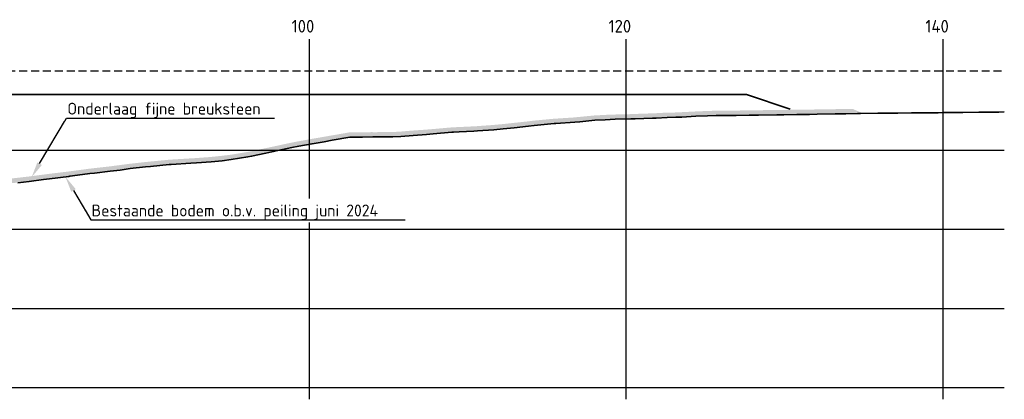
# Model space of a CAD drawing. Header units: metres. Extents: x 52809 to 58512, y 375258 to 377043.
# Tile 7 of 12: x 55728 to 55790, y 376789 to 376813. Entities that reach past the tile are written whole.
import ezdxf
from ezdxf import colors
from ezdxf.entities.mleader import LeaderData, LeaderLine
from ezdxf.math import Vec2, Vec3

# ---------------------------------------------------------------- set-up
doc = ezdxf.new("R2010")
doc.units = ezdxf.units.M
doc.linetypes.add('ACAD_ISO08W100', pattern=[36, 24, -3, 6, -3])
doc.linetypes.add('DASHED2', pattern=[0.375, 0.25, -0.125])
for name, color, linetype in [('B-WA-OB-NAP-G', 160, 'DASHED2'), ('NAP', 10, 'ACAD_ISO08W100'), ('text', 7, 'Continuous')]:
    doc.layers.add(name, color=color, linetype=linetype)
for name, color, linetype, lineweight in [('DP-NW-arcering_fijne brueksteen', 252, 'Continuous', 5), ('N-WA-OB-BODEM-G', 252, 'Continuous', 35), ('N-WA-OB-ONTWERP-EROSIEREMMENDE MAATREGEL-G', 1, 'Continuous', 50)]:
    doc.layers.add(name, color=color, linetype=linetype, lineweight=lineweight)
doc.styles.add('NLCS-ISO', font='NLCS-ISO.ttf')
doc.styles.get("Standard").update_dxf_attribs({"font": 'NLCS-ISO.ttf'})

msp = doc.modelspace()

# ---------------------------------------------------------------- linework, layer by layer
at = {"layer": 'B-WA-OB-NAP-G', "ltscale": 2}
msp.add_lwpolyline([(55644.6755, 376810.025), (55790.1042, 376810.025)], dxfattribs=at)
at = {"layer": 'N-WA-OB-BODEM-G', "linetype": 'Continuous', "lineweight": 35, "ltscale": 2}
msp.add_lwpolyline([(55727.8401, 376802.964), (55728.5623, 376803.0464), (55729.452, 376803.1618), (55729.8373, 376803.2141), (55731.0639, 376803.3616), (55731.1124, 376803.368), (55731.2959, 376803.3923), (55732.3874, 376803.5389), (55732.6758, 376803.5731), (55733.6624, 376803.684), (55734.2877, 376803.764), (55734.9375, 376803.8513), (55735.8995, 376803.9578), (55736.2125, 376803.9905), (55737.3971, 376804.1051), (55737.4875, 376804.114), (55737.5114, 376804.1156), (55738.7626, 376804.1916), (55739.1233, 376804.2135), (55740.0376, 376804.2804), (55740.7352, 376804.3533), (55741.3126, 376804.4208), (55742.3471, 376804.5905), (55742.5877, 376804.6359), (55743.4983, 376804.8292), (55743.8627, 376804.906), (55743.959, 376804.9263), (55745.1377, 376805.182), (55745.5709, 376805.2658), (55746.4128, 376805.4181), (55747.1828, 376805.5514), (55747.6878, 376805.6389), (55748.7947, 376805.8305), (55748.9628, 376805.8429), (55749.5994, 376805.845), (55750.2379, 376805.8523), (55750.4065, 376805.8503), (55751.5129, 376805.8575), (55752.0184, 376805.8846), (55752.7879, 376805.9498), (55753.6303, 376806.0079), (55754.063, 376806.0431), (55755.2422, 376806.1482), (55755.338, 376806.1556), (55755.7006, 376806.1721), (55756.613, 376806.215), (55756.8541, 376806.2282), (55757.8881, 376806.3042), (55758.466, 376806.3558), (55759.1631, 376806.4309), (55760.0779, 376806.5296), (55760.4381, 376806.5751), (55761.6898, 376806.6941), (55761.7132, 376806.6956), (55761.8018, 376806.7013), (55762.9882, 376806.7792), (55763.3017, 376806.8096), (55764.2632, 376806.9029), (55764.9135, 376806.9405), (55765.5383, 376806.965), (55766.5254, 376806.9882), (55766.8133, 376807.0004), (55767.9029, 376807.0377), (55768.0883, 376807.0441), (55768.1373, 376807.0465), (55768.8219, 376807.085), (55769.3634, 376807.0926), (55769.5338, 376807.0977), (55769.7492, 376807.1101), (55770.6384, 376807.156), (55771.3611, 376807.1877), (55771.9134, 376807.205), (55772.973, 376807.2133), (55773.1885, 376807.215), (55774.0041, 376807.2278), (55774.4635, 376807.235), (55774.5849, 376807.2359), (55775.7385, 376807.2522), (55776.1968, 376807.2586), (55777.0136, 376807.265), (55777.8086, 376807.2712), (55778.2886, 376807.281), (55779.4205, 376807.3039), (55779.5636, 376807.3059), (55780.1053, 376807.3135), (55780.8387, 376807.3238), (55781.0324, 376807.3265), (55782.1137, 376807.3484), (55782.6443, 376807.355), (55783.3887, 376807.3596), (55784.2562, 376807.365), (55784.6638, 376807.3701), (55785.8681, 376807.385), (55785.9388, 376807.385), (55786.2064, 376807.3871), (55787.2138, 376807.395), (55787.48, 376807.3992), (55788.4889, 376807.415), (55789.0919, 376807.415), (55789.7639, 376807.4233), (55790.1042, 376807.4302)], dxfattribs=at)
at = {"layer": 'N-WA-OB-ONTWERP-EROSIEREMMENDE MAATREGEL-G', "linetype": 'Continuous', "lineweight": 35, "ltscale": 2}
msp.add_lwpolyline([(55725.5541, 376808.525), (55728.7357, 376808.525), (55731.9173, 376808.525), (55735.0988, 376808.525), (55738.2804, 376808.525), (55741.462, 376808.525), (55744.6436, 376808.525), (55747.8252, 376808.525), (55751.0068, 376808.525), (55754.1884, 376808.525), (55757.37, 376808.525), (55760.5516, 376808.525), (55763.7332, 376808.525), (55766.9147, 376808.525), (55770.0963, 376808.525), (55773.2779, 376808.525), (55773.552, 376808.525), (55773.826, 376808.525), (55776.5895, 376807.6038)], dxfattribs=at)
at = {"layer": 'NAP', "color": 8, "linetype": 'ByBlock'}
for p, q in [((55746.2433, 376789.283), (55746.2433, 376812.025)), ((55766.2433, 376789.283), (55766.2433, 376812.025)), ((55786.2433, 376789.283), (55786.2433, 376812.025))]:
    msp.add_line(p, q, dxfattribs=at)
for points in [[(55644.6755, 376805.025), (55790.1042, 376805.025)], [(55644.6755, 376800.025), (55790.1042, 376800.025)], [(55644.6755, 376795.025), (55790.1042, 376795.025)], [(55644.6755, 376790.025), (55790.1042, 376790.025)]]:
    msp.add_lwpolyline(points, dxfattribs=at)

# ---------------------------------------------------------------- texts
at = {"layer": 'text', "color": 8}
for s, p in [('100', (55745.1233, 376812.4433)), ('120', (55765.1233, 376812.4433)), ('140', (55785.1233, 376812.4433))]:
    msp.add_text(s, height=0.8, dxfattribs=at).set_placement(p)

# ---------------------------------------------------------------- next in the draw order: leaders
ml = msp.add_multileader_mtext('Standard')
ml.set_content('Onderlaag fijne breuksteen', color=256, style='NLCS-ISO')
ml.set_leader_properties()
ml.build(insert=Vec2(0, 0))
ml.multileader.update_dxf_attribs({"text_left_attachment_type": 5, "text_right_attachment_type": 5, "dogleg_length": 0.36, "arrow_head_size": 1, "scale": 0.1})
ctx = ml.context
ctx.base_point, ctx.scale, ctx.char_height, ctx.arrow_head_size, ctx.landing_gap_size, ctx.plane_origin = Vec3(55730.9515, 376807.0392), 0.1, 0.75, 1, 0.009, Vec3(55701.9609, 376801.0367)
ctx.left_attachment, ctx.right_attachment = 5, 5
notes = []
notes.append((ctx, [(0, (1, 1, 0), (55730.9155, 376807.0392), (1, 0), 0.036, [(0, [(55728.7061, 376803.3065)], 0, [])])]))
ctx.mtext.insert, ctx.mtext.flow_direction = Vec3(55730.9605, 376808.0142), 5
ctx.mtext.has_bg_fill, ctx.mtext.bg_color, ctx.mtext.bg_scale_factor, ctx.mtext.bg_transparency, ctx.mtext.use_window_bg_color = 1, -1027028792, 1.5, 0, 1
for ctx, leaders in notes:
    for number, flags, end, landing, length, lines in leaders:
        leader = LeaderData()
        leader.index, (leader.has_last_leader_line, leader.has_dogleg_vector, leader.attachment_direction) = number, flags
        leader.last_leader_point, leader.dogleg_vector, leader.dogleg_length = Vec3(end), Vec3(landing), length
        for number, points, colour, breaks in lines:
            line = LeaderLine()
            line.index, line.vertices, line.color, line.breaks = number, Vec3.list(points), colors.encode_raw_color(colour), breaks
            leader.lines.append(line)
        ctx.leaders.append(leader)

# ---------------------------------------------------------------- next in the draw order: leaders
ml = msp.add_multileader_mtext('Standard')
ml.set_content('Bestaande bodem o.b.v. peiling juni 2024', color=256, style='NLCS-ISO')
ml.set_leader_properties()
ml.build(insert=Vec2(0, 0))
ml.multileader.update_dxf_attribs({"text_left_attachment_type": 5, "text_right_attachment_type": 5, "dogleg_length": 0.36, "arrow_head_size": 1, "scale": 0.1})
ctx = ml.context
ctx.base_point, ctx.scale, ctx.char_height, ctx.arrow_head_size, ctx.landing_gap_size, ctx.plane_origin = Vec3(55732.4793, 376800.6092), 0.1, 0.75, 1, 0.009, Vec3(55747.1395, 376814.0117)
ctx.left_attachment, ctx.right_attachment = 5, 5
notes = []
notes.append((ctx, [(1, (1, 1, 0), (55732.4433, 376800.6092), (1, 0), 0.036, [(0, [(55730.8436, 376803.3351)], 0, [])])]))
ctx.mtext.insert, ctx.mtext.flow_direction = Vec3(55732.4883, 376801.5842), 5
ctx.mtext.has_bg_fill, ctx.mtext.bg_color, ctx.mtext.bg_scale_factor, ctx.mtext.bg_transparency, ctx.mtext.use_window_bg_color = 1, -1027028792, 1.5, 0, 1
for ctx, leaders in notes:
    for number, flags, end, landing, length, lines in leaders:
        leader = LeaderData()
        leader.index, (leader.has_last_leader_line, leader.has_dogleg_vector, leader.attachment_direction) = number, flags
        leader.last_leader_point, leader.dogleg_vector, leader.dogleg_length = Vec3(end), Vec3(landing), length
        for number, points, colour, breaks in lines:
            line = LeaderLine()
            line.index, line.vertices, line.color, line.breaks = number, Vec3.list(points), colors.encode_raw_color(colour), breaks
            leader.lines.append(line)
        ctx.leaders.append(leader)

# ---------------------------------------------------------------- next in the draw order: hatches: boundary and pattern name
at = {"layer": 'DP-NW-arcering_fijne brueksteen', "lineweight": 30}
h = msp.add_hatch(dxfattribs=at)
h.set_pattern_fill('GRAVEL', color=256, scale=0.03)
h.set_pattern_definition([(228.0127875, (8.539345, 65.5551), (-6.096000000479, -6.8579999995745), [0.102516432, -10.1491450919]), (184.969741, (8.470765, 65.4789), (9.1439999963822, 0.7620000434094), [0.175921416, -17.416214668]), (132.5104471, (8.295505, 65.46366), (7.620000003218, -8.381999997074), [0.124044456, -12.2804168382]), (267.273689, (7.998325, 65.27316), (0.762000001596, 15.23999999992), [0.160201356, -15.8599312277]), (292.83365418, (7.990705, 65.11314), (-3.810000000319, 9.1439999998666), [0.15709011, -15.5519423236]), (357.273689, (8.051665, 64.96836), (-15.23999999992, 0.762000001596), [0.160201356, -15.8599312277]), (37.69424047, (8.211685, 64.96074), (-9.9059999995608, -7.6200000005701), [0.211858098, -20.9739345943]), (72.25532837, (8.379325, 65.09028), (5.3340000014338, 16.7639999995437), [0.200015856, -19.8015769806]), (121.42956562, (8.440285, 65.28078), (-6.096000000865, 9.9059999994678), [0.1607439, -15.9136637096]), (175.2363583, (8.356465, 65.41794), (8.38199999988, -0.762000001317), [0.183513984, -8.992181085]), (222.3974378, (8.173585, 65.43318), (-9.1439999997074, -8.3820000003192), [0.237323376, -23.4950317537]), (138.81407483, (8.752705, 65.26554), (-5.33399999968, 4.572000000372), [0.081001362, -8.0191697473]), (171.4692344, (8.691745, 65.31888), (9.906000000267, -1.5239999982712), [0.154104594, -15.2563916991]), (225, (8.53934, 65.34174), (-1e-16, -0.762), [0.107762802, -0.9698679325]), (203.19859051, (8.486, 65.43318), (3.810000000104, 1.523999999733), [0.058032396, -5.7451867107]), (291.80140949, (8.43266, 65.41032), (-0.76200000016, 2.285999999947), [0.082069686, -4.021425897]), (30.96375653, (8.46314, 65.33412), (2.286000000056, 1.523999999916), [0.133295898, -4.3098894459]), (161.56505118, (8.57744, 65.4027), (1.52400000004, -0.76199999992), [0.096386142, -2.313269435]), (16.389540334, (7.990705, 65.41032), (7.62, 2.286), [0.1350264, -13.3676480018]), (70.34617594, (8.120245, 65.44842), (-3.048000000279, -8.381999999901), [0.113279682, -11.2146647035]), (293.19859051, (8.57744, 65.5551), (-1.523999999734, 3.810000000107), [0.11606403, -5.6871550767]), (343.61045967, (8.623165, 65.44842), (-7.6200000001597, 2.285999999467), [0.1350264, -13.3676480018]), (339.44395478, (7.990705, 64.93788), (-3.81, 1.524), [0.13021056, -6.380320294]), (294.7751406, (8.112625, 64.89216), (-3.810000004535, 8.381999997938), [0.109101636, -10.8010780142]), (66.80140949, (8.58506, 64.7931), (1.52399999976, 3.810000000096), [0.11606403, -5.6871550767]), (17.35402464, (8.630785, 64.89978), (-9.905999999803, -3.04800000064), [0.127734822, -12.645712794]), (69.44395478, (8.211685, 64.7931), (-1.524000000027, -3.80999999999), [0.06510528, -6.445425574]), (101.309932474, (8.53934, 64.7931), (-0.762, 3.048), [0.03885438, -3.8465984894]), (165.96375653, (8.53172, 64.8312), (2.286, -0.762), [0.15709011, -2.9847163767]), (186.00900596, (8.379325, 64.8693), (7.6199999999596, 0.762000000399), [0.1455801, -14.412409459]), (303.69006753, (8.46314, 65.26554), (-0.76200000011, 1.52399999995), [0.109897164, -2.6375329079]), (353.15722659, (8.524105, 65.1741), (12.9540000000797, -1.5239999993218), [0.191867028, -18.9948027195]), (60.9453959, (8.714605, 65.15124), (-3.048000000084, -5.333999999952), [0.078452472, -7.7668176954]), (90, (8.7527, 65.2198), (-0.762, 0.762), [0.04572, -0.71628]), (120.25643716, (8.364085, 64.89216), (3.047999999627, -5.334000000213), [0.105860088, -10.480182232]), (48.0127875, (8.310745, 64.9836), (6.096000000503, 6.857999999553), [0.205032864, -10.0466286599]), (0, (8.4479, 65.136), (0.762, 0.762), [0.19812, -0.56388]), (325.3048465, (8.646025, 65.136), (7.6200000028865, -5.3339999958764), [0.120482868, -11.9277950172]), (254.0546041, (8.74508, 65.06742), (-0.761999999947, -3.048000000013), [0.110948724, -5.4364950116]), (207.64597536, (8.714605, 64.96074), (-14.478000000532, -7.6199999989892), [0.18064353, -17.8837393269]), (175.42607874, (8.554585, 64.87692), (-9.9059999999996, 0.7619999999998), [0.191108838, -18.9197539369])])
h.paths.add_polyline_path([(55780.5261, 376807.6228), (55776.9443, 376807.5674), (55776.1275, 376807.561), (55775.6692, 376807.5546), (55774.5156, 376807.5384), (55774.3942, 376807.5374), (55773.9348, 376807.5302), (55773.1192, 376807.5174), (55771.8441, 376807.5074), (55771.2918, 376807.4901), (55770.5691, 376807.4585), (55769.6799, 376807.4125), (55769.4645, 376807.4001), (55769.2941, 376807.395), (55768.7526, 376807.3874), (55768.068, 376807.349), (55768.019, 376807.3465), (55767.8336, 376807.3401), (55766.744, 376807.3028), (55766.4561, 376807.2906), (55765.469, 376807.2674), (55764.8442, 376807.2429), (55764.1939, 376807.2053), (55763.2324, 376807.112), (55762.9189, 376807.0816), (55761.7325, 376807.0037), (55761.6205, 376806.9965), (55760.3688, 376806.8775), (55760.0086, 376806.832), (55759.0938, 376806.7334), (55758.3967, 376806.6582), (55757.8188, 376806.6067), (55756.7848, 376806.5307), (55756.5437, 376806.5174), (55755.6313, 376806.4745), (55755.2416, 376806.4568), (55753.9937, 376806.3455), (55753.561, 376806.3103), (55752.7186, 376806.2522), (55751.9491, 376806.1871), (55751.4436, 376806.16), (55750.3372, 376806.1527), (55750.1686, 376806.1547), (55749.5301, 376806.1474), (55748.8935, 376806.1453), (55748.7254, 376806.1329), (55747.1135, 376805.8538), (55746.3435, 376805.7205), (55745.5016, 376805.5682), (55745.0684, 376805.4844), (55743.8897, 376805.2287), (55743.429, 376805.1317), (55742.5184, 376804.9383), (55742.2778, 376804.8929), (55741.2433, 376804.7232), (55740.6659, 376804.6557), (55739.9683, 376804.5828), (55739.054, 376804.5159), (55738.6933, 376804.494), (55737.4222, 376804.4168), (55737.3278, 376804.4075), (55736.1432, 376804.293), (55735.8302, 376804.2602), (55734.8682, 376804.1537), (55734.2184, 376804.0665), (55733.5931, 376803.9864), (55732.6065, 376803.8755), (55732.3181, 376803.8413), (55731.2266, 376803.6948), (55731.0431, 376803.6704), (55730.9946, 376803.664), (55729.768, 376803.5165), (55729.3827, 376803.4642), (55728.493, 376803.3488), (55727.7708, 376803.2664), (55727.218, 376803.2068), (55726.1589, 376803.0844), (55725.9429, 376803.054), (55725.1255, 376802.9456), (55724.547, 376802.8689), (55723.3929, 376802.7301), (55722.9351, 376802.6679), (55722.1178, 376802.5416), (55721.3233, 376802.3939), (55720.8428, 376802.2957), (55719.7114, 376802.0732), (55719.5678, 376802.0494), (55719.0243, 376801.9423), (55718.2927, 376801.7994), (55718.0995, 376801.7632), (55717.0177, 376801.5536), (55716.4876, 376801.4509), (55715.7427, 376801.3158), (55714.8757, 376801.1654), (55714.4676, 376801.0972), (55713.2638, 376800.9147), (55713.1926, 376800.9039), (55712.9231, 376800.8673), (55711.9176, 376800.729), (55711.6519, 376800.6924), (55710.6425, 376800.5473), (55710.04, 376800.456), (55709.3675, 376800.3374), (55708.4281, 376800.1569), (55708.0925, 376800.0903), (55706.8219, 376799.8085), (55706.8174, 376799.8075), (55706.8163, 376799.8073), (55705.5424, 376799.5468), (55705.2044, 376799.4989), (55704.2674, 376799.3893), (55703.5925, 376799.3633), (55702.9923, 376799.3476), (55701.9806, 376799.3133), (55701.7173, 376799.3076), (55700.7208, 376799.2549), (55700.4423, 376799.2397), (55700.3687, 376799.234), (55699.1672, 376799.1476), (55698.7568, 376799.1149), (55697.8922, 376799.0567), (55697.1449, 376799.0123), (55696.6172, 376798.9972), (55695.533, 376798.9749), (55695.3421, 376798.9769), (55694.6196, 376799.0014), (55694.0671, 376799.0184), (55693.0704, 376799.0473), (55694.0544, 376798.7186), (55694.6099, 376798.7016), (55695.3355, 376798.6769), (55695.5346, 376798.6749), (55696.6245, 376798.6973), (55697.1581, 376798.7125), (55697.9112, 376798.7573), (55698.7788, 376798.8157), (55699.1899, 376798.8485), (55700.3911, 376798.9348), (55700.4621, 376798.9403), (55700.7369, 376798.9553), (55701.7285, 376799.0078), (55701.9889, 376799.0134), (55703.0013, 376799.0478), (55703.6022, 376799.0634), (55704.2906, 376799.09), (55705.2428, 376799.2013), (55705.5936, 376799.251), (55706.8804, 376799.5142), (55708.1541, 376799.7967), (55708.4856, 376799.8625), (55709.4219, 376800.0423), (55710.0886, 376800.1599), (55710.6864, 376800.2505), (55711.6937, 376800.3953), (55711.9585, 376800.4318), (55712.9638, 376800.57), (55713.2353, 376800.6069), (55713.3088, 376800.6181), (55714.5149, 376800.8009), (55714.9261, 376800.8697), (55715.7951, 376801.0204), (55716.5429, 376801.156), (55717.0748, 376801.2591), (55718.1557, 376801.4685), (55718.3492, 376801.5048), (55719.082, 376801.6479), (55719.6213, 376801.7542), (55719.7648, 376801.778), (55720.9018, 376802.0015), (55721.3807, 376802.0995), (55722.1682, 376802.2459), (55722.9782, 376802.371), (55723.431, 376802.4326), (55724.5847, 376802.5712), (55724.7074, 376802.5875), (55725.9835, 376802.7568), (55726.197, 376802.7868), (55727.2513, 376802.9087), (55727.8039, 376802.9683), (55728.5293, 376803.051), (55729.4222, 376803.1668), (55729.8061, 376803.219), (55731.0322, 376803.3664), (55731.2663, 376803.3974), (55732.3557, 376803.5437), (55732.6409, 376803.5775), (55733.6289, 376803.6885), (55734.2574, 376803.769), (55734.9047, 376803.8559), (55735.8624, 376803.962), (55736.1732, 376803.9945), (55737.3569, 376804.1089), (55737.4429, 376804.1174), (55737.4613, 376804.1186), (55739.0741, 376804.2166), (55739.9949, 376804.2839), (55740.6989, 376804.3575), (55741.2851, 376804.4261), (55742.3299, 376804.5974), (55742.5774, 376804.6442), (55743.491, 376804.8382), (55743.8553, 376804.9149), (55743.9524, 376804.9354), (55745.1287, 376805.1905), (55745.5568, 376805.2733), (55746.3958, 376805.4251), (55747.1646, 376805.5582), (55748.7621, 376805.8348), (55748.9051, 376805.8454), (55749.5323, 376805.8474), (55750.1685, 376805.8547), (55750.3364, 376805.8527), (55751.4526, 376805.86), (55751.9698, 376805.8877), (55752.7416, 376805.9531), (55753.5835, 376806.0111), (55754.0192, 376806.0466), (55755.1977, 376806.1517), (55755.287, 376806.1585), (55755.6452, 376806.1748), (55756.559, 376806.2178), (55756.804, 376806.2313), (55757.8431, 376806.3076), (55758.4261, 376806.3596), (55759.126, 376806.4351), (55760.0435, 376806.534), (55760.4019, 376806.5793), (55761.6443, 376806.6974), (55761.7519, 376806.7043), (55762.9432, 376806.7825), (55764.2171, 376806.9062), (55764.8588, 376806.9433), (55765.4784, 376806.9676), (55766.466, 376806.9908), (55766.7555, 376807.003), (55767.8439, 376807.0403), (55768.0465, 376807.0473), (55768.7631, 376807.0875), (55769.3006, 376807.0951), (55769.4776, 376807.1003), (55769.6963, 376807.113), (55770.5834, 376807.1588), (55771.3031, 376807.1903), (55771.85, 376807.2075), (55772.906, 376807.2157), (55773.1227, 376807.2174), (55773.9395, 376807.2302), (55774.3977, 376807.2374), (55774.5189, 376807.2384), (55775.6735, 376807.2546), (55776.1307, 376807.261), (55777.5591, 376807.2722), (55781.2087, 376807.3301)])

doc.saveas('drawing.dxf')
